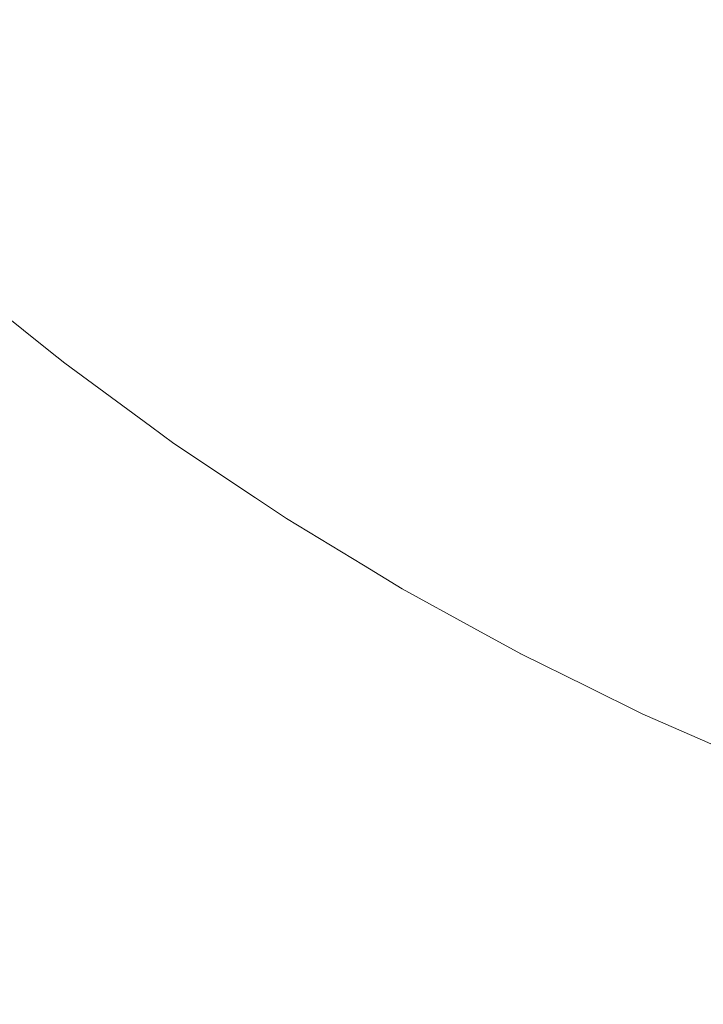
# Model space of a CAD drawing. Header units: centimetres. Extents: x -26 to 27.3, y -25.3 to -23.5.
# Tile 75 of 221: x -8.0421 to -7.9981, y -24.9599 to -24.8964. Entities that reach past the tile are written whole.
import ezdxf

# ---------------------------------------------------------------- set-up
doc = ezdxf.new("R2010")
doc.units = ezdxf.units.CM
doc.header["$LTSCALE"] = 2.54
doc.layers.add('Lucido design-1', color=7, linetype='Continuous')

# ---------------------------------------------------------------- blocks, each defined once
blk = doc.blocks.new('Gruppo-4-1')
at = {"color": 7, "linetype": 'Continuous', "lineweight": 9}
blk.add_3dface([(-25.917482, -23.559888, 1050.422055), (-25.917482, -25.159888, 1050.422055), (27.182518, -25.159888, 1050.422055), (27.182518, -23.559888, 1050.422055)], dxfattribs=at)
for points, invisible_edges in [([(-8.043083, -24.896957, 1049.973231), (-8.048942, -24.891348, 1049.973231), (-8.047397, -24.889803, 1049.976733), (-8.041607, -24.895346, 1049.976733)], 15), ([(-8.032495, -24.896955, 1049.983458), (-8.038364, -24.891808, 1049.983458), (-8.036602, -24.889885, 1049.986671), (-8.030819, -24.894957, 1049.986671)], 15), ([(-8.004453, -24.896406, 1050.00062), (-8.010325, -24.892482, 1050.00062), (-8.008421, -24.889763, 1050.003124), (-8.00267, -24.893606, 1050.003124)], 15), ([(-8.023151, -24.897598, 1049.989775), (-8.029057, -24.892858, 1049.989775), (-8.027213, -24.89066, 1049.992766), (-8.021404, -24.895322, 1049.992766)], 15), ([(-8.013942, -24.897647, 1049.995216), (-8.019859, -24.893309, 1049.995216), (-8.017975, -24.890853, 1049.997982), (-8.012167, -24.895112, 1049.997982)], 15), ([(-7.996756, -24.897194, 1050.003124), (-8.00267, -24.893606, 1050.003124), (-8.00083, -24.890718, 1050.00549), (-7.995044, -24.894229, 1050.00549)], 15), ([(-8.034083, -24.898847, 1049.980144), (-8.040033, -24.893629, 1049.980144), (-8.038364, -24.891808, 1049.983458), (-8.032495, -24.896955, 1049.983458)], 15), ([(-8.006178, -24.899113, 1049.997982), (-8.012167, -24.895112, 1049.997982), (-8.010325, -24.892482, 1050.00062), (-8.004453, -24.896406, 1050.00062)], 15), ([(-8.024819, -24.899772, 1049.986671), (-8.030819, -24.894957, 1049.986671), (-8.029057, -24.892858, 1049.989775), (-8.023151, -24.897598, 1049.989775)], 15), ([(-8.03558, -24.900632, 1049.976733), (-8.041607, -24.895346, 1049.976733), (-8.040033, -24.893629, 1049.980144), (-8.034083, -24.898847, 1049.980144)], 15), ([(-8.015398, -24.899726, 1049.992766), (-8.021404, -24.895322, 1049.992766), (-8.019859, -24.893309, 1049.995216), (-8.013942, -24.897647, 1049.995216)], 15), ([(-7.998416, -24.900069, 1050.00062), (-8.004453, -24.896406, 1050.00062), (-8.00267, -24.893606, 1050.003124), (-7.996756, -24.897194, 1050.003124)], 15), ([(-8.026407, -24.901841, 1049.983458), (-8.032495, -24.896955, 1049.983458), (-8.030819, -24.894957, 1049.986671), (-8.024819, -24.899772, 1049.986671)], 15), ([(-8.007841, -24.901724, 1049.995216), (-8.013942, -24.897647, 1049.995216), (-8.012167, -24.895112, 1049.997982), (-8.006178, -24.899113, 1049.997982)], 15), ([(-8.036984, -24.902305, 1049.973231), (-8.043083, -24.896957, 1049.973231), (-8.041607, -24.895346, 1049.976733), (-8.03558, -24.900632, 1049.976733)], 15), ([(-8.017043, -24.902076, 1049.989775), (-8.023151, -24.897598, 1049.989775), (-8.021404, -24.895322, 1049.992766), (-8.015398, -24.899726, 1049.992766)], 15), ([(-8.000021, -24.902849, 1049.997982), (-8.006178, -24.899113, 1049.997982), (-8.004453, -24.896406, 1050.00062), (-7.998416, -24.900069, 1050.00062)], 15), ([(-8.038294, -24.903866, 1049.969646), (-8.044459, -24.898459, 1049.969646), (-8.043083, -24.896957, 1049.973231), (-8.036984, -24.902305, 1049.973231)], 15), ([(-8.027911, -24.903801, 1049.980144), (-8.034083, -24.898847, 1049.980144), (-8.032495, -24.896955, 1049.983458), (-8.026407, -24.901841, 1049.983458)], 15), ([(-8.018615, -24.904321, 1049.986671), (-8.024819, -24.899772, 1049.986671), (-8.023151, -24.897598, 1049.989775), (-8.017043, -24.902076, 1049.989775)], 15), ([(-8.009205, -24.903864, 1049.992766), (-8.015398, -24.899726, 1049.992766), (-8.013942, -24.897647, 1049.995216), (-8.007841, -24.901724, 1049.995216)], 15), ([(-7.992224, -24.903466, 1050.00062), (-7.998416, -24.900069, 1050.00062), (-7.996756, -24.897194, 1050.003124), (-7.990691, -24.900521, 1050.003124)], 15), ([(-8.039506, -24.90531, 1049.965983), (-8.045733, -24.899849, 1049.965983), (-8.044459, -24.898459, 1049.969646), (-8.038294, -24.903866, 1049.969646)], 15), ([(-8.029329, -24.905649, 1049.976733), (-8.03558, -24.900632, 1049.976733), (-8.034083, -24.898847, 1049.980144), (-8.027911, -24.903801, 1049.980144)], 15), ([(-8.001569, -24.90553, 1049.995216), (-8.007841, -24.901724, 1049.995216), (-8.006178, -24.899113, 1049.997982), (-8.000021, -24.902849, 1049.997982)], 15), ([(-8.040619, -24.906637, 1049.962249), (-8.046903, -24.901126, 1049.962249), (-8.045733, -24.899849, 1049.965983), (-8.039506, -24.90531, 1049.965983)], 15), ([(-8.020111, -24.906457, 1049.983458), (-8.026407, -24.901841, 1049.983458), (-8.024819, -24.899772, 1049.986671), (-8.018615, -24.904321, 1049.986671)], 15), ([(-8.010746, -24.906284, 1049.989775), (-8.017043, -24.902076, 1049.989775), (-8.015398, -24.899726, 1049.992766), (-8.009205, -24.903864, 1049.992766)], 15), ([(-7.993706, -24.906314, 1049.997982), (-8.000021, -24.902849, 1049.997982), (-7.998416, -24.900069, 1050.00062), (-7.992224, -24.903466, 1050.00062)], 15), ([(-8.030659, -24.907382, 1049.973231), (-8.036984, -24.902305, 1049.973231), (-8.03558, -24.900632, 1049.976733), (-8.029329, -24.905649, 1049.976733)], 15), ([(-8.041631, -24.907843, 1049.95845), (-8.047967, -24.902287, 1049.95845), (-8.046903, -24.901126, 1049.962249), (-8.040619, -24.906637, 1049.962249)], 15), ([(-8.021528, -24.908481, 1049.980144), (-8.027911, -24.903801, 1049.980144), (-8.026407, -24.901841, 1049.983458), (-8.020111, -24.906457, 1049.983458)], 15), ([(-8.012219, -24.908595, 1049.986671), (-8.018615, -24.904321, 1049.986671), (-8.017043, -24.902076, 1049.989775), (-8.010746, -24.906284, 1049.989775)], 15), ([(-8.002837, -24.907728, 1049.992766), (-8.009205, -24.903864, 1049.992766), (-8.007841, -24.901724, 1049.995216), (-8.001569, -24.90553, 1049.995216)], 15), ([(-8.042542, -24.908929, 1049.954592), (-8.048924, -24.903332, 1049.954592), (-8.047967, -24.902287, 1049.95845), (-8.041631, -24.907843, 1049.95845)], 15), ([(-8.031898, -24.908998, 1049.969646), (-8.038294, -24.903866, 1049.969646), (-8.036984, -24.902305, 1049.973231), (-8.030659, -24.907382, 1049.973231)], 15), ([(-7.995136, -24.909059, 1049.995216), (-8.001569, -24.90553, 1049.995216), (-8.000021, -24.902849, 1049.997982), (-7.993706, -24.906314, 1049.997982)], 15), ([(-8.033046, -24.910494, 1049.965983), (-8.039506, -24.90531, 1049.965983), (-8.038294, -24.903866, 1049.969646), (-8.031898, -24.908998, 1049.969646)], 15), ([(-8.022864, -24.910389, 1049.976733), (-8.029329, -24.905649, 1049.976733), (-8.027911, -24.903801, 1049.980144), (-8.021528, -24.908481, 1049.980144)], 15), ([(-8.004272, -24.910212, 1049.989775), (-8.010746, -24.906284, 1049.989775), (-8.009205, -24.903864, 1049.992766), (-8.002837, -24.907728, 1049.992766)], 15), ([(-8.01362, -24.910794, 1049.983458), (-8.020111, -24.906457, 1049.983458), (-8.018615, -24.904321, 1049.986671), (-8.012219, -24.908595, 1049.986671)], 15), ([(-8.034101, -24.911868, 1049.962249), (-8.040619, -24.906637, 1049.962249), (-8.039506, -24.90531, 1049.965983), (-8.033046, -24.910494, 1049.965983)], 15), ([(-8.024117, -24.912179, 1049.973231), (-8.030659, -24.907382, 1049.973231), (-8.029329, -24.905649, 1049.976733), (-8.022864, -24.910389, 1049.976733)], 15), ([(-7.996307, -24.91131, 1049.992766), (-8.002837, -24.907728, 1049.992766), (-8.001569, -24.90553, 1049.995216), (-7.995136, -24.909059, 1049.995216)], 15), ([(-8.014947, -24.912878, 1049.980144), (-8.021528, -24.908481, 1049.980144), (-8.020111, -24.906457, 1049.983458), (-8.01362, -24.910794, 1049.983458)], 15), ([(-8.005642, -24.912586, 1049.986671), (-8.012219, -24.908595, 1049.986671), (-8.010746, -24.906284, 1049.989775), (-8.004272, -24.910212, 1049.989775)], 15), ([(-8.03506, -24.913118, 1049.95845), (-8.041631, -24.907843, 1049.95845), (-8.040619, -24.906637, 1049.962249), (-8.034101, -24.911868, 1049.962249)], 15), ([(-8.035922, -24.914242, 1049.954592), (-8.042542, -24.908929, 1049.954592), (-8.041631, -24.907843, 1049.95845), (-8.03506, -24.913118, 1049.95845)], 15), ([(-8.025285, -24.913847, 1049.969646), (-8.031898, -24.908998, 1049.969646), (-8.030659, -24.907382, 1049.973231), (-8.024117, -24.912179, 1049.973231)], 15), ([(-7.997632, -24.913855, 1049.989775), (-8.004272, -24.910212, 1049.989775), (-8.002837, -24.907728, 1049.992766), (-7.996307, -24.91131, 1049.992766)], 15), ([(-8.016199, -24.914843, 1049.976733), (-8.022864, -24.910389, 1049.976733), (-8.021528, -24.908481, 1049.980144), (-8.014947, -24.912878, 1049.980144)], 15), ([(-8.036686, -24.915238, 1049.950684), (-8.043349, -24.909891, 1049.950684), (-8.042542, -24.908929, 1049.954592), (-8.035922, -24.914242, 1049.954592)], 15), ([(-8.026367, -24.915392, 1049.965983), (-8.033046, -24.910494, 1049.965983), (-8.031898, -24.908998, 1049.969646), (-8.025285, -24.913847, 1049.969646)], 15), ([(-8.006946, -24.914844, 1049.983458), (-8.01362, -24.910794, 1049.983458), (-8.012219, -24.908595, 1049.986671), (-8.005642, -24.912586, 1049.986671)], 15), ([(-8.037352, -24.916106, 1049.94673), (-8.044052, -24.910728, 1049.94673), (-8.043349, -24.909891, 1049.950684), (-8.036686, -24.915238, 1049.950684)], 15), ([(-7.998898, -24.916286, 1049.986671), (-8.005642, -24.912586, 1049.986671), (-8.004272, -24.910212, 1049.989775), (-7.997632, -24.913855, 1049.989775)], 15), ([(-8.037918, -24.916843, 1049.942739), (-8.04465, -24.91144, 1049.942739), (-8.044052, -24.910728, 1049.94673), (-8.037352, -24.916106, 1049.94673)], 15), ([(-8.02736, -24.91681, 1049.962249), (-8.034101, -24.911868, 1049.962249), (-8.033046, -24.910494, 1049.965983), (-8.026367, -24.915392, 1049.965983)], 15), ([(-8.017373, -24.916685, 1049.973231), (-8.024117, -24.912179, 1049.973231), (-8.022864, -24.910389, 1049.976733), (-8.016199, -24.914843, 1049.976733)], 15), ([(-8.008181, -24.916984, 1049.980144), (-8.014947, -24.912878, 1049.980144), (-8.01362, -24.910794, 1049.983458), (-8.006946, -24.914844, 1049.983458)], 15), ([(-8.038384, -24.91745, 1049.938716), (-8.045141, -24.912026, 1049.938716), (-8.04465, -24.91144, 1049.942739), (-8.037918, -24.916843, 1049.942739)], 15), ([(-8.038748, -24.917925, 1049.934669), (-8.045526, -24.912485, 1049.934669), (-8.045141, -24.912026, 1049.938716), (-8.038384, -24.91745, 1049.938716)], 15), ([(-8.028264, -24.918101, 1049.95845), (-8.03506, -24.913118, 1049.95845), (-8.034101, -24.911868, 1049.962249), (-8.02736, -24.91681, 1049.962249)], 15), ([(-8.018467, -24.918403, 1049.969646), (-8.025285, -24.913847, 1049.969646), (-8.024117, -24.912179, 1049.973231), (-8.017373, -24.916685, 1049.973231)], 15), ([(-8.039173, -24.918479, 1049.92653), (-8.045975, -24.91302, 1049.92653), (-8.045804, -24.912816, 1049.930605), (-8.039011, -24.918268, 1049.930605)], 15), ([(-8.039011, -24.918268, 1049.930605), (-8.045804, -24.912816, 1049.930605), (-8.045526, -24.912485, 1049.934669), (-8.038748, -24.917925, 1049.934669)], 15), ([(-8.009346, -24.919001, 1049.976733), (-8.016199, -24.914843, 1049.976733), (-8.014947, -24.912878, 1049.980144), (-8.008181, -24.916984, 1049.980144)], 15), ([(-8.000102, -24.918599, 1049.983458), (-8.006946, -24.914844, 1049.983458), (-8.005642, -24.912586, 1049.986671), (-7.998898, -24.916286, 1049.986671)], 15), ([(-8.039827, -24.919331, 1049.708136), (-8.046665, -24.913843, 1049.708136), (-8.046358, -24.913477, 1049.71211), (-8.039536, -24.918952, 1049.71211)], 15), ([(-8.039536, -24.918952, 1049.71211), (-8.046358, -24.913477, 1049.71211), (-8.046154, -24.913233, 1049.716095), (-8.039343, -24.9187, 1049.716095)], 15), ([(-8.039343, -24.9187, 1049.716095), (-8.046154, -24.913233, 1049.716095), (-8.046052, -24.913112, 1049.720083), (-8.039246, -24.918574, 1049.720083)], 15), ([(-8.039246, -24.918574, 1049.720083), (-8.046052, -24.913112, 1049.720083), (-8.04604, -24.913097, 1049.722055), (-8.040258, -24.917737, 1049.722055)], 11), ([(-8.040258, -24.917737, 1049.922055), (-8.04604, -24.913097, 1049.922055), (-8.046039, -24.913096, 1049.9226), (-8.039233, -24.918557, 1049.9226)], 14), ([(-8.04604, -24.913097, 1049.922055), (-8.040258, -24.917737, 1049.922055), (-8.040258, -24.917737, 1049.722055), (-8.04604, -24.913097, 1049.722055)], 10), ([(-8.039233, -24.918557, 1049.9226), (-8.046039, -24.913096, 1049.9226), (-8.045975, -24.91302, 1049.92653), (-8.039173, -24.918479, 1049.92653)], 15), ([(-8.029076, -24.919261, 1049.954592), (-8.035922, -24.914242, 1049.954592), (-8.03506, -24.913118, 1049.95845), (-8.028264, -24.918101, 1049.95845)], 15), ([(-8.040215, -24.919837, 1049.704179), (-8.047075, -24.914331, 1049.704179), (-8.046665, -24.913843, 1049.708136), (-8.039827, -24.919331, 1049.708136)], 15), ([(-8.01948, -24.919993, 1049.965983), (-8.026367, -24.915392, 1049.965983), (-8.025285, -24.913847, 1049.969646), (-8.018467, -24.918403, 1049.969646)], 15), ([(-7.991998, -24.919689, 1049.986671), (-7.998898, -24.916286, 1049.986671), (-7.997632, -24.913855, 1049.989775), (-7.99084, -24.917205, 1049.989775)], 15), ([(-8.0407, -24.920469, 1049.700245), (-8.047587, -24.914941, 1049.700245), (-8.047075, -24.914331, 1049.704179), (-8.040215, -24.919837, 1049.704179)], 15), ([(-8.029797, -24.92029, 1049.950684), (-8.036686, -24.915238, 1049.950684), (-8.035922, -24.914242, 1049.954592), (-8.029076, -24.919261, 1049.954592)], 15), ([(-8.041281, -24.921226, 1049.696342), (-8.048201, -24.915673, 1049.696342), (-8.047587, -24.914941, 1049.700245), (-8.0407, -24.920469, 1049.700245)], 15), ([(-8.030424, -24.921186, 1049.94673), (-8.037352, -24.916106, 1049.94673), (-8.036686, -24.915238, 1049.950684), (-8.029797, -24.92029, 1049.950684)], 15), ([(-8.020411, -24.921454, 1049.962249), (-8.02736, -24.91681, 1049.962249), (-8.026367, -24.915392, 1049.965983), (-8.01948, -24.919993, 1049.965983)], 15), ([(-8.010438, -24.920893, 1049.973231), (-8.017373, -24.916685, 1049.973231), (-8.016199, -24.914843, 1049.976733), (-8.009346, -24.919001, 1049.976733)], 15), ([(-8.001243, -24.920791, 1049.980144), (-8.008181, -24.916984, 1049.980144), (-8.006946, -24.914844, 1049.983458), (-8.000102, -24.918599, 1049.983458)], 15), ([(-8.041959, -24.922109, 1049.692475), (-8.048916, -24.916525, 1049.692475), (-8.048201, -24.915673, 1049.696342), (-8.041281, -24.921226, 1049.696342)], 15), ([(-8.042731, -24.923116, 1049.688652), (-8.049732, -24.917497, 1049.688652), (-8.048916, -24.916525, 1049.692475), (-8.041959, -24.922109, 1049.692475)], 15), ([(-8.030957, -24.921947, 1049.942739), (-8.037918, -24.916843, 1049.942739), (-8.037352, -24.916106, 1049.94673), (-8.030424, -24.921186, 1049.94673)], 15), ([(-8.011457, -24.922657, 1049.969646), (-8.018467, -24.918403, 1049.969646), (-8.017373, -24.916685, 1049.973231), (-8.010438, -24.920893, 1049.973231)], 15), ([(-7.9931, -24.922052, 1049.983458), (-8.000102, -24.918599, 1049.983458), (-7.998898, -24.916286, 1049.986671), (-7.991998, -24.919689, 1049.986671)], 15), ([(-8.031396, -24.922574, 1049.938716), (-8.038384, -24.91745, 1049.938716), (-8.037918, -24.916843, 1049.942739), (-8.030957, -24.921947, 1049.942739)], 15), ([(-8.021257, -24.922782, 1049.95845), (-8.028264, -24.918101, 1049.95845), (-8.02736, -24.91681, 1049.962249), (-8.020411, -24.921454, 1049.962249)], 15), ([(-8.002318, -24.922857, 1049.976733), (-8.009346, -24.919001, 1049.976733), (-8.008181, -24.916984, 1049.980144), (-8.001243, -24.920791, 1049.980144)], 15), ([(-8.040258, -24.917737, 1049.722055), (-8.039234, -24.918559, 1049.722055), (-8.039246, -24.918574, 1049.720083)], 10), ([(-8.039234, -24.918559, 1049.722055), (-8.040258, -24.917737, 1049.722055), (-8.040258, -24.917737, 1049.922055), (-8.039234, -24.918559, 1049.922055)], 10), ([(-8.039233, -24.918557, 1049.9226), (-8.039234, -24.918559, 1049.922055), (-8.040258, -24.917737, 1049.922055)], 9), ([(-8.031987, -24.923418, 1049.930605), (-8.039011, -24.918268, 1049.930605), (-8.038748, -24.917925, 1049.934669), (-8.031739, -24.923064, 1049.934669)], 15), ([(-8.031739, -24.923064, 1049.934669), (-8.038748, -24.917925, 1049.934669), (-8.038384, -24.91745, 1049.938716), (-8.031396, -24.922574, 1049.938716)], 15), ([(-8.032299, -24.923864, 1049.716095), (-8.039343, -24.9187, 1049.716095), (-8.039246, -24.918574, 1049.720083), (-8.032208, -24.923734, 1049.720083)], 15), ([(-8.032208, -24.923734, 1049.720083), (-8.039246, -24.918574, 1049.720083), (-8.039234, -24.918559, 1049.722055), (-8.033695, -24.92262, 1049.722055)], 11), ([(-8.033695, -24.92262, 1049.922055), (-8.039234, -24.918559, 1049.922055), (-8.039233, -24.918557, 1049.9226), (-8.032196, -24.923717, 1049.9226)], 14), ([(-8.039234, -24.918559, 1049.922055), (-8.033695, -24.92262, 1049.922055), (-8.033695, -24.92262, 1049.722055), (-8.039234, -24.918559, 1049.722055)], 10), ([(-8.032196, -24.923717, 1049.9226), (-8.039233, -24.918557, 1049.9226), (-8.039173, -24.918479, 1049.92653), (-8.03214, -24.923636, 1049.92653)], 15), ([(-8.03214, -24.923636, 1049.92653), (-8.039173, -24.918479, 1049.92653), (-8.039011, -24.918268, 1049.930605), (-8.031987, -24.923418, 1049.930605)], 15), ([(-8.022018, -24.923977, 1049.954592), (-8.029076, -24.919261, 1049.954592), (-8.028264, -24.918101, 1049.95845), (-8.021257, -24.922782, 1049.95845)], 15), ([(-8.0124, -24.92429, 1049.965983), (-8.01948, -24.919993, 1049.965983), (-8.018467, -24.918403, 1049.969646), (-8.011457, -24.922657, 1049.969646)], 15), ([(-7.994144, -24.924291, 1049.980144), (-8.001243, -24.920791, 1049.980144), (-8.000102, -24.918599, 1049.983458), (-7.9931, -24.922052, 1049.983458)], 15), ([(-8.032756, -24.924516, 1049.708136), (-8.039827, -24.919331, 1049.708136), (-8.039536, -24.918952, 1049.71211), (-8.032482, -24.924125, 1049.71211)], 15), ([(-8.032482, -24.924125, 1049.71211), (-8.039536, -24.918952, 1049.71211), (-8.039343, -24.9187, 1049.716095), (-8.032299, -24.923864, 1049.716095)], 15), ([(-8.022693, -24.925036, 1049.950684), (-8.029797, -24.92029, 1049.950684), (-8.029076, -24.919261, 1049.954592), (-8.022018, -24.923977, 1049.954592)], 15), ([(-8.003327, -24.924795, 1049.973231), (-8.010438, -24.920893, 1049.973231), (-8.009346, -24.919001, 1049.976733), (-8.002318, -24.922857, 1049.976733)], 15), ([(-8.033578, -24.92569, 1049.700245), (-8.0407, -24.920469, 1049.700245), (-8.040215, -24.919837, 1049.704179), (-8.033121, -24.925038, 1049.704179)], 15), ([(-8.033121, -24.925038, 1049.704179), (-8.040215, -24.919837, 1049.704179), (-8.039827, -24.919331, 1049.708136), (-8.032756, -24.924516, 1049.708136)], 15), ([(-8.034126, -24.926473, 1049.696342), (-8.041281, -24.921226, 1049.696342), (-8.0407, -24.920469, 1049.700245), (-8.033578, -24.92569, 1049.700245)], 15), ([(-8.023281, -24.925959, 1049.94673), (-8.030424, -24.921186, 1049.94673), (-8.029797, -24.92029, 1049.950684), (-8.022693, -24.925036, 1049.950684)], 15), ([(-8.013265, -24.92579, 1049.962249), (-8.020411, -24.921454, 1049.962249), (-8.01948, -24.919993, 1049.965983), (-8.0124, -24.92429, 1049.965983)], 15), ([(-8.004267, -24.926601, 1049.969646), (-8.011457, -24.922657, 1049.969646), (-8.010438, -24.920893, 1049.973231), (-8.003327, -24.924795, 1049.973231)], 15), ([(-7.995129, -24.926402, 1049.976733), (-8.002318, -24.922857, 1049.976733), (-8.001243, -24.920791, 1049.980144), (-7.994144, -24.924291, 1049.980144)], 15), ([(-8.034764, -24.927384, 1049.692475), (-8.041959, -24.922109, 1049.692475), (-8.041281, -24.921226, 1049.696342), (-8.034126, -24.926473, 1049.696342)], 15), ([(-8.02378, -24.926743, 1049.942739), (-8.030957, -24.921947, 1049.942739), (-8.030424, -24.921186, 1049.94673), (-8.023281, -24.925959, 1049.94673)], 15), ([(-8.014053, -24.927154, 1049.95845), (-8.021257, -24.922782, 1049.95845), (-8.020411, -24.921454, 1049.962249), (-8.013265, -24.92579, 1049.962249)], 15), ([(-8.035492, -24.928423, 1049.688652), (-8.042731, -24.923116, 1049.688652), (-8.041959, -24.922109, 1049.692475), (-8.034764, -24.927384, 1049.692475)], 15), ([(-8.024191, -24.927388, 1049.938716), (-8.031396, -24.922574, 1049.938716), (-8.030957, -24.921947, 1049.942739), (-8.02378, -24.926743, 1049.942739)], 15), ([(-8.033695, -24.92262, 1049.722055), (-8.032197, -24.923718, 1049.722055), (-8.032208, -24.923734, 1049.720083)], 10), ([(-8.032197, -24.923718, 1049.722055), (-8.033695, -24.92262, 1049.722055), (-8.033695, -24.92262, 1049.922055), (-8.032197, -24.923718, 1049.922055)], 10), ([(-8.032196, -24.923717, 1049.9226), (-8.032197, -24.923718, 1049.922055), (-8.033695, -24.92262, 1049.922055)], 9), ([(-8.024745, -24.928257, 1049.930605), (-8.031987, -24.923418, 1049.930605), (-8.031739, -24.923064, 1049.934669), (-8.024513, -24.927893, 1049.934669)], 15), ([(-8.024513, -24.927893, 1049.934669), (-8.031739, -24.923064, 1049.934669), (-8.031396, -24.922574, 1049.938716), (-8.024191, -24.927388, 1049.938716)], 15), ([(-8.014761, -24.928381, 1049.954592), (-8.022018, -24.923977, 1049.954592), (-8.021257, -24.922782, 1049.95845), (-8.014053, -24.927154, 1049.95845)], 15), ([(-8.005138, -24.928274, 1049.965983), (-8.0124, -24.92429, 1049.965983), (-8.011457, -24.922657, 1049.969646), (-8.004267, -24.926601, 1049.969646)], 15), ([(-7.996052, -24.928382, 1049.973231), (-8.003327, -24.924795, 1049.973231), (-8.002318, -24.922857, 1049.976733), (-7.995129, -24.926402, 1049.976733)], 15), ([(-8.036308, -24.92959, 1049.684879), (-8.043598, -24.924245, 1049.684879), (-8.042731, -24.923116, 1049.688652), (-8.035492, -24.928423, 1049.688652)], 15), ([(-8.024952, -24.928583, 1049.720083), (-8.032208, -24.923734, 1049.720083), (-8.032197, -24.923718, 1049.722055), (-8.026933, -24.927236, 1049.722055)], 11), ([(-8.026933, -24.927236, 1049.922055), (-8.032197, -24.923718, 1049.922055), (-8.032196, -24.923717, 1049.9226), (-8.024941, -24.928565, 1049.9226)], 14), ([(-8.032197, -24.923718, 1049.922055), (-8.026933, -24.927236, 1049.922055), (-8.026933, -24.927236, 1049.722055), (-8.032197, -24.923718, 1049.722055)], 10), ([(-8.024941, -24.928565, 1049.9226), (-8.032196, -24.923717, 1049.9226), (-8.03214, -24.923636, 1049.92653), (-8.024888, -24.928482, 1049.92653)], 15), ([(-8.024888, -24.928482, 1049.92653), (-8.03214, -24.923636, 1049.92653), (-8.031987, -24.923418, 1049.930605), (-8.024745, -24.928257, 1049.930605)], 15), ([(-8.037213, -24.930881, 1049.681161), (-8.044557, -24.925496, 1049.681161), (-8.043598, -24.924245, 1049.684879), (-8.036308, -24.92959, 1049.684879)], 15), ([(-8.025465, -24.929387, 1049.708136), (-8.032756, -24.924516, 1049.708136), (-8.032482, -24.924125, 1049.71211), (-8.025208, -24.928984, 1049.71211)], 15), ([(-8.025208, -24.928984, 1049.71211), (-8.032482, -24.924125, 1049.71211), (-8.032299, -24.923864, 1049.716095), (-8.025038, -24.928716, 1049.716095)], 15), ([(-8.025038, -24.928716, 1049.716095), (-8.032299, -24.923864, 1049.716095), (-8.032208, -24.923734, 1049.720083), (-8.024952, -24.928583, 1049.720083)], 15), ([(-8.015389, -24.929468, 1049.950684), (-8.022693, -24.925036, 1049.950684), (-8.022018, -24.923977, 1049.954592), (-8.014761, -24.928381, 1049.954592)], 15), ([(-8.005938, -24.92981, 1049.962249), (-8.013265, -24.92579, 1049.962249), (-8.0124, -24.92429, 1049.965983), (-8.005138, -24.928274, 1049.965983)], 15), ([(-8.025807, -24.929925, 1049.704179), (-8.033121, -24.925038, 1049.704179), (-8.032756, -24.924516, 1049.708136), (-8.025465, -24.929387, 1049.708136)], 15), ([(-7.996913, -24.930228, 1049.969646), (-8.004267, -24.926601, 1049.969646), (-8.003327, -24.924795, 1049.973231), (-7.996052, -24.928382, 1049.973231)], 15), ([(-8.038203, -24.932296, 1049.677507), (-8.045609, -24.926866, 1049.677507), (-8.044557, -24.925496, 1049.681161), (-8.037213, -24.930881, 1049.681161)], 15), ([(-8.026235, -24.930597, 1049.700245), (-8.033578, -24.92569, 1049.700245), (-8.033121, -24.925038, 1049.704179), (-8.025807, -24.929925, 1049.704179)], 15), ([(-8.015936, -24.930415, 1049.94673), (-8.023281, -24.925959, 1049.94673), (-8.022693, -24.925036, 1049.950684), (-8.015389, -24.929468, 1049.950684)], 15), ([(-8.026749, -24.931402, 1049.696342), (-8.034126, -24.926473, 1049.696342), (-8.033578, -24.92569, 1049.700245), (-8.026235, -24.930597, 1049.700245)], 15), ([(-8.016401, -24.93122, 1049.942739), (-8.02378, -24.926743, 1049.942739), (-8.023281, -24.925959, 1049.94673), (-8.015936, -24.930415, 1049.94673)], 15), ([(-8.006665, -24.931207, 1049.95845), (-8.014053, -24.927154, 1049.95845), (-8.013265, -24.92579, 1049.962249), (-8.005938, -24.92981, 1049.962249)], 15), ([(-8.039279, -24.933832, 1049.673921), (-8.04675, -24.928354, 1049.673921), (-8.045609, -24.926866, 1049.677507), (-8.038203, -24.932296, 1049.677507)], 15), ([(-8.027346, -24.93234, 1049.692475), (-8.034764, -24.927384, 1049.692475), (-8.034126, -24.926473, 1049.696342), (-8.026749, -24.931402, 1049.696342)], 15), ([(-8.016783, -24.931883, 1049.938716), (-8.024191, -24.927388, 1049.938716), (-8.02378, -24.926743, 1049.942739), (-8.016401, -24.93122, 1049.942739)], 15), ([(-7.99771, -24.931937, 1049.965983), (-8.005138, -24.928274, 1049.965983), (-8.004267, -24.926601, 1049.969646), (-7.996913, -24.930228, 1049.969646)], 15), ([(-8.028028, -24.933411, 1049.688652), (-8.035492, -24.928423, 1049.688652), (-8.034764, -24.927384, 1049.692475), (-8.027346, -24.93234, 1049.692475)], 15), ([(-8.026933, -24.927236, 1049.722055), (-8.024942, -24.928566, 1049.722055), (-8.024952, -24.928583, 1049.720083)], 10), ([(-8.024942, -24.928566, 1049.722055), (-8.026933, -24.927236, 1049.722055), (-8.026933, -24.927236, 1049.922055), (-8.024942, -24.928566, 1049.922055)], 10), ([(-8.024941, -24.928565, 1049.9226), (-8.024942, -24.928566, 1049.922055), (-8.026933, -24.927236, 1049.922055)], 9), ([(-8.017083, -24.932401, 1049.934669), (-8.024513, -24.927893, 1049.934669), (-8.024191, -24.927388, 1049.938716), (-8.016783, -24.931883, 1049.938716)], 15), ([(-8.007319, -24.932464, 1049.954592), (-8.014761, -24.928381, 1049.954592), (-8.014053, -24.927154, 1049.95845), (-8.006665, -24.931207, 1049.95845)], 15), ([(-8.017299, -24.932776, 1049.930605), (-8.024745, -24.928257, 1049.930605), (-8.024513, -24.927893, 1049.934669), (-8.017083, -24.932401, 1049.934669)], 15), ([(-8.040438, -24.935488, 1049.670411), (-8.047981, -24.929958, 1049.670411), (-8.04675, -24.928354, 1049.673921), (-8.039279, -24.933832, 1049.673921)], 15), ([(-8.028793, -24.934611, 1049.684879), (-8.036308, -24.92959, 1049.684879), (-8.035492, -24.928423, 1049.688652), (-8.028028, -24.933411, 1049.688652)], 15), ([(-8.01773, -24.933522, 1049.71211), (-8.025208, -24.928984, 1049.71211), (-8.025038, -24.928716, 1049.716095), (-8.017571, -24.933247, 1049.716095)], 15), ([(-8.017571, -24.933247, 1049.716095), (-8.025038, -24.928716, 1049.716095), (-8.024952, -24.928583, 1049.720083), (-8.017492, -24.93311, 1049.720083)], 15), ([(-8.017492, -24.93311, 1049.720083), (-8.024952, -24.928583, 1049.720083), (-8.024942, -24.928566, 1049.722055), (-8.019982, -24.931576, 1049.722055)], 11), ([(-8.019982, -24.931576, 1049.922055), (-8.024942, -24.928566, 1049.922055), (-8.024941, -24.928565, 1049.9226), (-8.017481, -24.933092, 1049.9226)], 14), ([(-8.024942, -24.928566, 1049.922055), (-8.019982, -24.931576, 1049.922055), (-8.019982, -24.931576, 1049.722055), (-8.024942, -24.928566, 1049.722055)], 10), ([(-8.017481, -24.933092, 1049.9226), (-8.024941, -24.928565, 1049.9226), (-8.024888, -24.928482, 1049.92653), (-8.017432, -24.933006, 1049.92653)], 15), ([(-8.017432, -24.933006, 1049.92653), (-8.024888, -24.928482, 1049.92653), (-8.024745, -24.928257, 1049.930605), (-8.017299, -24.932776, 1049.930605)], 15), ([(-8.007899, -24.933578, 1049.950684), (-8.015389, -24.929468, 1049.950684), (-8.014761, -24.928381, 1049.954592), (-8.007319, -24.932464, 1049.954592)], 15), ([(-7.998442, -24.933507, 1049.962249), (-8.005938, -24.92981, 1049.962249), (-8.005138, -24.928274, 1049.965983), (-7.99771, -24.931937, 1049.965983)], 15), ([(-8.018287, -24.934488, 1049.704179), (-8.025807, -24.929925, 1049.704179), (-8.025465, -24.929387, 1049.708136), (-8.017969, -24.933936, 1049.708136)], 15), ([(-8.017969, -24.933936, 1049.708136), (-8.025465, -24.929387, 1049.708136), (-8.025208, -24.928984, 1049.71211), (-8.01773, -24.933522, 1049.71211)], 15), ([(-8.04168, -24.937261, 1049.666981), (-8.049299, -24.931675, 1049.666981), (-8.047981, -24.929958, 1049.670411), (-8.040438, -24.935488, 1049.670411)], 15), ([(-8.02964, -24.935941, 1049.681161), (-8.037213, -24.930881, 1049.681161), (-8.036308, -24.92959, 1049.684879), (-8.028793, -24.934611, 1049.684879)], 15), ([(-8.018686, -24.935178, 1049.700245), (-8.026235, -24.930597, 1049.700245), (-8.025807, -24.929925, 1049.704179), (-8.018287, -24.934488, 1049.704179)], 15), ([(-8.008404, -24.934548, 1049.94673), (-8.015936, -24.930415, 1049.94673), (-8.015389, -24.929468, 1049.950684), (-8.007899, -24.933578, 1049.950684)], 15), ([(-7.999107, -24.934934, 1049.95845), (-8.006665, -24.931207, 1049.95845), (-8.005938, -24.92981, 1049.962249), (-7.998442, -24.933507, 1049.962249)], 15), ([(-8.019163, -24.936005, 1049.696342), (-8.026749, -24.931402, 1049.696342), (-8.026235, -24.930597, 1049.700245), (-8.018686, -24.935178, 1049.700245)], 15), ([(-8.008833, -24.935372, 1049.942739), (-8.016401, -24.93122, 1049.942739), (-8.015936, -24.930415, 1049.94673), (-8.008404, -24.934548, 1049.94673)], 15), ([(-8.030568, -24.937397, 1049.677507), (-8.038203, -24.932296, 1049.677507), (-8.037213, -24.930881, 1049.681161), (-8.02964, -24.935941, 1049.681161)], 15), ([(-8.009186, -24.93605, 1049.938716), (-8.016783, -24.931883, 1049.938716), (-8.016401, -24.93122, 1049.942739), (-8.008833, -24.935372, 1049.942739)], 15), ([(-7.999706, -24.936218, 1049.954592), (-8.007319, -24.932464, 1049.954592), (-8.006665, -24.931207, 1049.95845), (-7.999107, -24.934934, 1049.95845)], 15), ([(-8.043001, -24.939148, 1049.66364), (-8.050701, -24.933502, 1049.66364), (-8.049299, -24.931675, 1049.666981), (-8.04168, -24.937261, 1049.666981)], 15), ([(-8.01972, -24.936969, 1049.692475), (-8.027346, -24.93234, 1049.692475), (-8.026749, -24.931402, 1049.696342), (-8.019163, -24.936005, 1049.696342)], 15), ([(-8.019982, -24.931576, 1049.722055), (-8.017482, -24.933093, 1049.722055), (-8.017492, -24.93311, 1049.720083)], 10), ([(-8.017482, -24.933093, 1049.722055), (-8.019982, -24.931576, 1049.722055), (-8.019982, -24.931576, 1049.922055), (-8.017482, -24.933093, 1049.922055)], 10), ([(-8.017481, -24.933092, 1049.9226), (-8.017482, -24.933093, 1049.922055), (-8.019982, -24.931576, 1049.922055)], 9), ([(-8.009463, -24.936582, 1049.934669), (-8.017083, -24.932401, 1049.934669), (-8.016783, -24.931883, 1049.938716), (-8.009186, -24.93605, 1049.938716)], 15), ([(-7.990792, -24.936873, 1049.962249), (-7.998442, -24.933507, 1049.962249), (-7.99771, -24.931937, 1049.965983), (-7.990129, -24.935273, 1049.965983)], 15), ([(-8.031576, -24.938979, 1049.673921), (-8.039279, -24.933832, 1049.673921), (-8.038203, -24.932296, 1049.677507), (-8.030568, -24.937397, 1049.677507)], 15), ([(-8.020354, -24.938067, 1049.688652), (-8.028028, -24.933411, 1049.688652), (-8.027346, -24.93234, 1049.692475), (-8.01972, -24.936969, 1049.692475)], 15), ([(-8.009663, -24.936965, 1049.930605), (-8.017299, -24.932776, 1049.930605), (-8.017083, -24.932401, 1049.934669), (-8.009463, -24.936582, 1049.934669)], 15), ([(-8.000237, -24.937356, 1049.950684), (-8.007899, -24.933578, 1049.950684), (-8.007319, -24.932464, 1049.954592), (-7.999706, -24.936218, 1049.954592)], 15), ([(-8.009914, -24.937448, 1049.716095), (-8.017571, -24.933247, 1049.716095), (-8.017492, -24.93311, 1049.720083), (-8.009841, -24.937307, 1049.720083)], 15), ([(-8.009841, -24.937307, 1049.720083), (-8.017492, -24.93311, 1049.720083), (-8.017482, -24.933093, 1049.722055), (-8.012854, -24.935632, 1049.722055)], 11), ([(-8.012854, -24.935632, 1049.922055), (-8.017482, -24.933093, 1049.922055), (-8.017481, -24.933092, 1049.9226), (-8.009831, -24.937289, 1049.9226)], 14), ([(-8.017482, -24.933093, 1049.922055), (-8.012854, -24.935632, 1049.922055), (-8.012854, -24.935632, 1049.722055), (-8.017482, -24.933093, 1049.722055)], 10), ([(-8.009831, -24.937289, 1049.9226), (-8.017481, -24.933092, 1049.9226), (-8.017432, -24.933006, 1049.92653), (-8.009786, -24.937201, 1049.92653)], 15), ([(-8.009786, -24.937201, 1049.92653), (-8.017432, -24.933006, 1049.92653), (-8.017299, -24.932776, 1049.930605), (-8.009663, -24.936965, 1049.930605)], 15), ([(-8.032662, -24.940684, 1049.670411), (-8.040438, -24.935488, 1049.670411), (-8.039279, -24.933832, 1049.673921), (-8.031576, -24.938979, 1049.673921)], 15), ([(-8.021066, -24.9393, 1049.684879), (-8.028793, -24.934611, 1049.684879), (-8.028028, -24.933411, 1049.688652), (-8.020354, -24.938067, 1049.688652)], 15), ([(-8.010281, -24.938154, 1049.708136), (-8.017969, -24.933936, 1049.708136), (-8.01773, -24.933522, 1049.71211), (-8.010061, -24.93773, 1049.71211)], 15), ([(-8.010061, -24.93773, 1049.71211), (-8.01773, -24.933522, 1049.71211), (-8.017571, -24.933247, 1049.716095), (-8.009914, -24.937448, 1049.716095)], 15), ([(-8.000699, -24.938347, 1049.94673), (-8.008404, -24.934548, 1049.94673), (-8.007899, -24.933578, 1049.950684), (-8.000237, -24.937356, 1049.950684)], 15), ([(-7.991394, -24.938328, 1049.95845), (-7.999107, -24.934934, 1049.95845), (-7.998442, -24.933507, 1049.962249), (-7.990792, -24.936873, 1049.962249)], 15), ([(-8.010943, -24.939426, 1049.700245), (-8.018686, -24.935178, 1049.700245), (-8.018287, -24.934488, 1049.704179), (-8.010576, -24.938719, 1049.704179)], 15), ([(-8.010576, -24.938719, 1049.704179), (-8.018287, -24.934488, 1049.704179), (-8.017969, -24.933936, 1049.708136), (-8.010281, -24.938154, 1049.708136)], 15), ([(-8.021854, -24.940665, 1049.681161), (-8.02964, -24.935941, 1049.681161), (-8.028793, -24.934611, 1049.684879), (-8.021066, -24.9393, 1049.684879)], 15), ([(-8.001092, -24.93919, 1049.942739), (-8.008833, -24.935372, 1049.942739), (-8.008404, -24.934548, 1049.94673), (-8.000699, -24.938347, 1049.94673)], 15), ([(-7.991936, -24.939637, 1049.954592), (-7.999706, -24.936218, 1049.954592), (-7.999107, -24.934934, 1049.95845), (-7.991394, -24.938328, 1049.95845)], 15), ([(-8.033825, -24.942509, 1049.666981), (-8.04168, -24.937261, 1049.666981), (-8.040438, -24.935488, 1049.670411), (-8.032662, -24.940684, 1049.670411)], 15), ([(-8.011384, -24.940273, 1049.696342), (-8.019163, -24.936005, 1049.696342), (-8.018686, -24.935178, 1049.700245), (-8.010943, -24.939426, 1049.700245)], 15), ([(-8.012854, -24.935632, 1049.722055), (-8.009832, -24.93729, 1049.722055), (-8.009841, -24.937307, 1049.720083)], 10), ([(-8.009832, -24.93729, 1049.722055), (-8.012854, -24.935632, 1049.722055), (-8.012854, -24.935632, 1049.922055), (-8.009832, -24.93729, 1049.922055)], 10), ([(-8.009831, -24.937289, 1049.9226), (-8.009832, -24.93729, 1049.922055), (-8.012854, -24.935632, 1049.922055)], 9), ([(-8.001415, -24.939883, 1049.938716), (-8.009186, -24.93605, 1049.938716), (-8.008833, -24.935372, 1049.942739), (-8.001092, -24.93919, 1049.942739)], 15), ([(-8.022718, -24.942161, 1049.677507), (-8.030568, -24.937397, 1049.677507), (-8.02964, -24.935941, 1049.681161), (-8.021854, -24.940665, 1049.681161)], 15), ([(-8.011898, -24.94126, 1049.692475), (-8.01972, -24.936969, 1049.692475), (-8.019163, -24.936005, 1049.696342), (-8.011384, -24.940273, 1049.696342)], 15), ([(-8.001668, -24.940426, 1049.934669), (-8.009463, -24.936582, 1049.934669), (-8.009186, -24.93605, 1049.938716), (-8.001415, -24.939883, 1049.938716)], 15), ([(-7.992417, -24.940797, 1049.950684), (-8.000237, -24.937356, 1049.950684), (-7.999706, -24.936218, 1049.954592), (-7.991936, -24.939637, 1049.954592)], 15), ([(-8.012484, -24.942385, 1049.688652), (-8.020354, -24.938067, 1049.688652), (-8.01972, -24.936969, 1049.692475), (-8.011898, -24.94126, 1049.692475)], 15), ([(-8.001963, -24.941059, 1049.92653), (-8.009786, -24.937201, 1049.92653), (-8.009663, -24.936965, 1049.930605), (-8.001851, -24.940818, 1049.930605)], 15), ([(-8.001851, -24.940818, 1049.930605), (-8.009663, -24.936965, 1049.930605), (-8.009463, -24.936582, 1049.934669), (-8.001668, -24.940426, 1049.934669)], 15), ([(-8.035062, -24.944452, 1049.66364), (-8.043001, -24.939148, 1049.66364), (-8.04168, -24.937261, 1049.666981), (-8.033825, -24.942509, 1049.666981)], 15), ([(-8.023655, -24.943786, 1049.673921), (-8.031576, -24.938979, 1049.673921), (-8.030568, -24.937397, 1049.677507), (-8.022718, -24.942161, 1049.677507)], 15), ([(-8.002215, -24.941599, 1049.71211), (-8.010061, -24.93773, 1049.71211), (-8.009914, -24.937448, 1049.716095), (-8.002081, -24.941311, 1049.716095)], 15), ([(-8.002081, -24.941311, 1049.716095), (-8.009914, -24.937448, 1049.716095), (-8.009841, -24.937307, 1049.720083), (-8.002014, -24.941167, 1049.720083)], 15), ([(-8.002014, -24.941167, 1049.720083), (-8.009841, -24.937307, 1049.720083), (-8.009832, -24.93729, 1049.722055), (-8.005559, -24.939397, 1049.722055)], 11), ([(-8.005559, -24.939397, 1049.922055), (-8.009832, -24.93729, 1049.922055), (-8.009831, -24.937289, 1049.9226), (-8.002005, -24.941148, 1049.9226)], 14), ([(-8.009832, -24.93729, 1049.922055), (-8.005559, -24.939397, 1049.922055), (-8.005559, -24.939397, 1049.722055), (-8.009832, -24.93729, 1049.722055)], 10), ([(-8.002005, -24.941148, 1049.9226), (-8.009831, -24.937289, 1049.9226), (-8.009786, -24.937201, 1049.92653), (-8.001963, -24.941059, 1049.92653)], 15), ([(-7.992835, -24.941807, 1049.94673), (-8.000699, -24.938347, 1049.94673), (-8.000237, -24.937356, 1049.950684), (-7.992417, -24.940797, 1049.950684)], 15), ([(-8.013141, -24.943648, 1049.684879), (-8.021066, -24.9393, 1049.684879), (-8.020354, -24.938067, 1049.688652), (-8.012484, -24.942385, 1049.688652)], 15), ([(-8.002686, -24.942609, 1049.704179), (-8.010576, -24.938719, 1049.704179), (-8.010281, -24.938154, 1049.708136), (-8.002417, -24.942032, 1049.708136)], 15), ([(-8.002417, -24.942032, 1049.708136), (-8.010281, -24.938154, 1049.708136), (-8.010061, -24.93773, 1049.71211), (-8.002215, -24.941599, 1049.71211)], 15), ([(-8.003023, -24.943331, 1049.700245), (-8.010943, -24.939426, 1049.700245), (-8.010576, -24.938719, 1049.704179), (-8.002686, -24.942609, 1049.704179)], 15), ([(-7.993191, -24.942666, 1049.942739), (-8.001092, -24.93919, 1049.942739), (-8.000699, -24.938347, 1049.94673), (-7.992835, -24.941807, 1049.94673)], 15), ([(-8.036393, -24.946542, 1049.660343), (-8.044422, -24.941177, 1049.660343), (-8.043001, -24.939148, 1049.66364), (-8.035062, -24.944452, 1049.66364)], 15), ([(-8.024666, -24.945536, 1049.670411), (-8.032662, -24.940684, 1049.670411), (-8.031576, -24.938979, 1049.673921), (-8.023655, -24.943786, 1049.673921)], 15), ([(-8.013869, -24.945046, 1049.681161), (-8.021854, -24.940665, 1049.681161), (-8.021066, -24.9393, 1049.684879), (-8.013141, -24.943648, 1049.684879)], 15), ([(-8.003427, -24.944197, 1049.696342), (-8.011384, -24.940273, 1049.696342), (-8.010943, -24.939426, 1049.700245), (-8.003023, -24.943331, 1049.700245)], 15), ([(-8.005559, -24.939397, 1049.722055), (-8.002006, -24.94115, 1049.722055), (-8.002014, -24.941167, 1049.720083)], 10), ([(-8.002006, -24.94115, 1049.722055), (-8.005559, -24.939397, 1049.722055), (-8.005559, -24.939397, 1049.922055), (-8.002006, -24.94115, 1049.922055)], 10), ([(-8.002005, -24.941148, 1049.9226), (-8.002006, -24.94115, 1049.922055), (-8.005559, -24.939397, 1049.922055)], 9), ([(-7.993484, -24.943373, 1049.938716), (-8.001415, -24.939883, 1049.938716), (-8.001092, -24.93919, 1049.942739), (-7.993191, -24.942666, 1049.942739)], 15), ([(-7.993713, -24.943926, 1049.934669), (-8.001668, -24.940426, 1049.934669), (-8.001415, -24.939883, 1049.938716), (-7.993484, -24.943373, 1049.938716)], 15), ([(-8.025748, -24.94741, 1049.666981), (-8.033825, -24.942509, 1049.666981), (-8.032662, -24.940684, 1049.670411), (-8.024666, -24.945536, 1049.670411)], 15), ([(-8.014667, -24.946578, 1049.677507), (-8.022718, -24.942161, 1049.677507), (-8.021854, -24.940665, 1049.681161), (-8.013869, -24.945046, 1049.681161)], 15), ([(-8.003897, -24.945205, 1049.692475), (-8.011898, -24.94126, 1049.692475), (-8.011384, -24.940273, 1049.696342), (-8.003427, -24.944197, 1049.696342)], 15), ([(-7.99398, -24.944571, 1049.92653), (-8.001963, -24.941059, 1049.92653), (-8.001851, -24.940818, 1049.930605), (-7.993879, -24.944326, 1049.930605)], 15), ([(-7.993879, -24.944326, 1049.930605), (-8.001851, -24.940818, 1049.930605), (-8.001668, -24.940426, 1049.934669), (-7.993713, -24.943926, 1049.934669)], 15), ([(-8.037777, -24.948713, 1049.657194), (-8.045899, -24.943286, 1049.657194), (-8.044422, -24.941177, 1049.660343), (-8.036393, -24.946542, 1049.660343)], 15), ([(-8.004433, -24.946355, 1049.688652), (-8.012484, -24.942385, 1049.688652), (-8.011898, -24.94126, 1049.692475), (-8.003897, -24.945205, 1049.692475)], 15), ([(-7.994208, -24.945122, 1049.71211), (-8.002215, -24.941599, 1049.71211), (-8.002081, -24.941311, 1049.716095), (-7.994087, -24.944828, 1049.716095)], 15), ([(-7.994087, -24.944828, 1049.716095), (-8.002081, -24.941311, 1049.716095), (-8.002014, -24.941167, 1049.720083), (-7.994026, -24.944682, 1049.720083)], 15), ([(-8.002014, -24.941167, 1049.720083), (-8.002006, -24.94115, 1049.722055), (-7.99811, -24.942864, 1049.722055)], 9), ([(-7.99811, -24.942864, 1049.722055), (-7.994019, -24.944664, 1049.722055), (-7.994026, -24.944682, 1049.720083), (-8.002014, -24.941167, 1049.720083)], 14), ([(-7.99811, -24.942864, 1049.922055), (-8.002006, -24.94115, 1049.922055), (-8.002005, -24.941148, 1049.9226)], 10), ([(-8.002006, -24.94115, 1049.922055), (-7.99811, -24.942864, 1049.922055), (-7.99811, -24.942864, 1049.722055), (-8.002006, -24.94115, 1049.722055)], 10), ([(-7.994018, -24.944663, 1049.9226), (-8.002005, -24.941148, 1049.9226), (-8.001963, -24.941059, 1049.92653), (-7.99398, -24.944571, 1049.92653)], 15), ([(-8.002005, -24.941148, 1049.9226), (-7.994018, -24.944663, 1049.9226), (-7.994019, -24.944664, 1049.922055), (-7.99811, -24.942864, 1049.922055)], 11), ([(-7.994635, -24.946152, 1049.704179), (-8.002686, -24.942609, 1049.704179), (-8.002417, -24.942032, 1049.708136), (-7.994391, -24.945563, 1049.708136)], 15), ([(-7.994391, -24.945563, 1049.708136), (-8.002417, -24.942032, 1049.708136), (-8.002215, -24.941599, 1049.71211), (-7.994208, -24.945122, 1049.71211)], 15), ([(-8.0269, -24.949405, 1049.66364), (-8.035062, -24.944452, 1049.66364), (-8.033825, -24.942509, 1049.666981), (-8.025748, -24.94741, 1049.666981)], 15), ([(-8.015533, -24.948242, 1049.673921), (-8.023655, -24.943786, 1049.673921), (-8.022718, -24.942161, 1049.677507), (-8.014667, -24.946578, 1049.677507)], 15), ([(-8.005035, -24.947645, 1049.684879), (-8.013141, -24.943648, 1049.684879), (-8.012484, -24.942385, 1049.688652), (-8.004433, -24.946355, 1049.688652)], 15), ([(-7.99494, -24.946888, 1049.700245), (-8.003023, -24.943331, 1049.700245), (-8.002686, -24.942609, 1049.704179), (-7.994635, -24.946152, 1049.704179)], 15), ([(-8.039229, -24.950993, 1049.65415), (-8.047449, -24.945501, 1049.65415), (-8.045899, -24.943286, 1049.657194), (-8.037777, -24.948713, 1049.657194)], 15), ([(-7.995305, -24.94777, 1049.696342), (-8.003427, -24.944197, 1049.696342), (-8.003023, -24.943331, 1049.700245), (-7.99494, -24.946888, 1049.700245)], 15), ([(-7.994019, -24.944664, 1049.722055), (-7.99811, -24.942864, 1049.722055), (-7.99811, -24.942864, 1049.922055), (-7.994019, -24.944664, 1049.922055)], 10), ([(-8.016466, -24.950035, 1049.670411), (-8.024666, -24.945536, 1049.670411), (-8.023655, -24.943786, 1049.673921), (-8.015533, -24.948242, 1049.673921)], 15), ([(-8.005701, -24.949074, 1049.681161), (-8.013869, -24.945046, 1049.681161), (-8.013141, -24.943648, 1049.684879), (-8.005035, -24.947645, 1049.684879)], 15), ([(-8.028139, -24.951551, 1049.660343), (-8.036393, -24.946542, 1049.660343), (-8.035062, -24.944452, 1049.66364), (-8.0269, -24.949405, 1049.66364)], 15), ([(-7.995731, -24.948798, 1049.692475), (-8.003897, -24.945205, 1049.692475), (-8.003427, -24.944197, 1049.696342), (-7.995305, -24.94777, 1049.696342)], 15), ([(-8.006431, -24.950639, 1049.677507), (-8.014667, -24.946578, 1049.677507), (-8.013869, -24.945046, 1049.681161), (-8.005701, -24.949074, 1049.681161)], 15), ([(-7.996217, -24.949971, 1049.688652), (-8.004433, -24.946355, 1049.688652), (-8.003897, -24.945205, 1049.692475), (-7.995731, -24.948798, 1049.692475)], 15), ([(-8.040749, -24.953378, 1049.651215), (-8.049071, -24.947817, 1049.651215), (-8.047449, -24.945501, 1049.65415), (-8.039229, -24.950993, 1049.65415)], 15), ([(-8.017466, -24.951954, 1049.666981), (-8.025748, -24.94741, 1049.666981), (-8.024666, -24.945536, 1049.670411), (-8.016466, -24.950035, 1049.670411)], 15), ([(-8.029426, -24.953781, 1049.657194), (-8.037777, -24.948713, 1049.657194), (-8.036393, -24.946542, 1049.660343), (-8.028139, -24.951551, 1049.660343)], 15), ([(-7.996762, -24.951286, 1049.684879), (-8.005035, -24.947645, 1049.684879), (-8.004433, -24.946355, 1049.688652), (-7.996217, -24.949971, 1049.688652)], 15), ([(-8.007224, -24.952339, 1049.673921), (-8.015533, -24.948242, 1049.673921), (-8.014667, -24.946578, 1049.677507), (-8.006431, -24.950639, 1049.677507)], 15), ([(-8.042333, -24.955864, 1049.648395), (-8.050762, -24.950232, 1049.648395), (-8.049071, -24.947817, 1049.651215), (-8.040749, -24.953378, 1049.651215)], 15), ([(-8.018529, -24.953998, 1049.66364), (-8.0269, -24.949405, 1049.66364), (-8.025748, -24.94741, 1049.666981), (-8.017466, -24.951954, 1049.666981)], 15), ([(-7.997365, -24.952742, 1049.681161), (-8.005701, -24.949074, 1049.681161), (-8.005035, -24.947645, 1049.684879), (-7.996762, -24.951286, 1049.684879)], 15), ([(-8.008078, -24.954171, 1049.670411), (-8.016466, -24.950035, 1049.670411), (-8.015533, -24.948242, 1049.673921), (-8.007224, -24.952339, 1049.673921)], 15), ([(-8.030778, -24.956122, 1049.65415), (-8.039229, -24.950993, 1049.65415), (-8.037777, -24.948713, 1049.657194), (-8.029426, -24.953781, 1049.657194)], 15), ([(-7.998026, -24.954338, 1049.677507), (-8.006431, -24.950639, 1049.677507), (-8.005701, -24.949074, 1049.681161), (-7.997365, -24.952742, 1049.681161)], 15), ([(-8.019673, -24.956195, 1049.660343), (-8.028139, -24.951551, 1049.660343), (-8.0269, -24.949405, 1049.66364), (-8.018529, -24.953998, 1049.66364)], 15), ([(-8.008993, -24.956133, 1049.666981), (-8.017466, -24.951954, 1049.666981), (-8.016466, -24.950035, 1049.670411), (-8.008078, -24.954171, 1049.670411)], 15), ([(-8.032192, -24.958571, 1049.651215), (-8.040749, -24.953378, 1049.651215), (-8.039229, -24.950993, 1049.65415), (-8.030778, -24.956122, 1049.65415)], 15), ([(-7.998744, -24.956071, 1049.673921), (-8.007224, -24.952339, 1049.673921), (-8.006431, -24.950639, 1049.677507), (-7.998026, -24.954338, 1049.677507)], 15), ([(-8.020862, -24.958479, 1049.657194), (-8.029426, -24.953781, 1049.657194), (-8.028139, -24.951551, 1049.660343), (-8.019673, -24.956195, 1049.660343)], 15), ([(-8.009966, -24.958221, 1049.66364), (-8.018529, -24.953998, 1049.66364), (-8.017466, -24.951954, 1049.666981), (-8.008993, -24.956133, 1049.666981)], 15), ([(-7.999517, -24.957938, 1049.670411), (-8.008078, -24.954171, 1049.670411), (-8.007224, -24.952339, 1049.673921), (-7.998744, -24.956071, 1049.673921)], 15), ([(-8.033666, -24.961124, 1049.648395), (-8.042333, -24.955864, 1049.648395), (-8.040749, -24.953378, 1049.651215), (-8.032192, -24.958571, 1049.651215)], 15), ([(-8.02211, -24.960877, 1049.65415), (-8.030778, -24.956122, 1049.65415), (-8.029426, -24.953781, 1049.657194), (-8.020862, -24.958479, 1049.657194)], 15), ([(-8.011013, -24.960466, 1049.660343), (-8.019673, -24.956195, 1049.660343), (-8.018529, -24.953998, 1049.66364), (-8.009966, -24.958221, 1049.66364)], 15), ([(-8.000345, -24.959938, 1049.666981), (-8.008993, -24.956133, 1049.666981), (-8.008078, -24.954171, 1049.670411), (-7.999517, -24.957938, 1049.670411)], 15), ([(-7.990109, -24.959429, 1049.673921), (-7.998744, -24.956071, 1049.673921), (-7.998026, -24.954338, 1049.677507), (-7.989467, -24.957666, 1049.677507)], 15), ([(-8.035197, -24.963777, 1049.645696), (-8.043979, -24.958448, 1049.645696), (-8.042333, -24.955864, 1049.648395), (-8.033666, -24.961124, 1049.648395)], 15), ([(-7.9908, -24.961328, 1049.670411), (-7.999517, -24.957938, 1049.670411), (-7.998744, -24.956071, 1049.673921), (-7.990109, -24.959429, 1049.673921)], 15), ([(-8.023416, -24.963385, 1049.651215), (-8.032192, -24.958571, 1049.651215), (-8.030778, -24.956122, 1049.65415), (-8.02211, -24.960877, 1049.65415)], 15), ([(-8.012101, -24.962799, 1049.657194), (-8.020862, -24.958479, 1049.657194), (-8.019673, -24.956195, 1049.660343), (-8.011013, -24.960466, 1049.660343)], 15), ([(-8.001227, -24.962066, 1049.66364), (-8.009966, -24.958221, 1049.66364), (-8.008993, -24.956133, 1049.666981), (-8.000345, -24.959938, 1049.666981)], 15), ([(-7.99154, -24.963362, 1049.666981), (-8.000345, -24.959938, 1049.666981), (-7.999517, -24.957938, 1049.670411), (-7.9908, -24.961328, 1049.670411)], 15), ([(-8.036784, -24.966525, 1049.643121), (-8.045684, -24.961125, 1049.643121), (-8.043979, -24.958448, 1049.645696), (-8.035197, -24.963777, 1049.645696)], 15), ([(-8.024777, -24.966, 1049.648395), (-8.033666, -24.961124, 1049.648395), (-8.032192, -24.958571, 1049.651215), (-8.023416, -24.963385, 1049.651215)], 15), ([(-8.013244, -24.965249, 1049.65415), (-8.02211, -24.960877, 1049.65415), (-8.020862, -24.958479, 1049.657194), (-8.012101, -24.962799, 1049.657194)], 15), ([(-8.002175, -24.964355, 1049.660343), (-8.011013, -24.960466, 1049.660343), (-8.009966, -24.958221, 1049.66364), (-8.001227, -24.962066, 1049.66364)], 15)]:
    blk.add_3dface(points, dxfattribs=dict(at, invisible_edges=invisible_edges))

msp = doc.modelspace()

# ---------------------------------------------------------------- block references
at = {"layer": 'Lucido design-1', "color": 7}
msp.add_blockref('Gruppo-4-1', (0, 0), dxfattribs=at)

doc.saveas('drawing.dxf')
